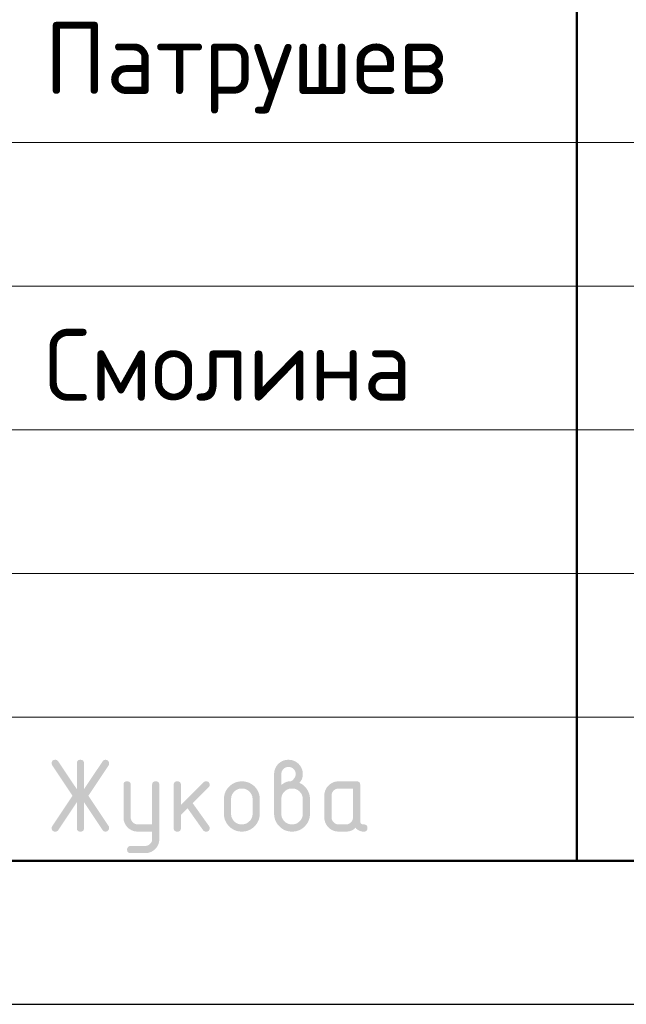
# Model space of a CAD drawing. Header units: millimetres. Extents: x 0 to 21000, y -5 to 14855.
# Tile 3 of 7: x 12530 to 13586, y 0 to 1714. Entities that reach past the tile are written whole.
import ezdxf

# ---------------------------------------------------------------- set-up
doc = ezdxf.new("R2010")
doc.units = ezdxf.units.MM
doc.layers.add('Standard', color=7, linetype='Continuous', lineweight=25)
doc.styles.add('ISOCPEUR', font='txt')

msp = doc.modelspace()

# ---------------------------------------------------------------- hatches: boundary and pattern name
at = {"layer": 'Standard', "linetype": 'Continuous', "lineweight": 25, "transparency": 33554687}
for points in [[(12629.3, 351.8), (12597, 303.4), (12596.5, 302.7), (12596, 302.2), (12595.4, 301.7), (12594.8, 301.3), (12594.1, 301), (12593.3, 300.8), (12592.6, 300.6), (12591.7, 300.6), (12590.9, 300.6), (12590.2, 300.7), (12589.6, 300.8), (12589, 301.1), (12588.4, 301.3), (12587.9, 301.6), (12587.5, 301.9), (12587.1, 302.3), (12586.7, 302.7), (12586.4, 303.2), (12586.1, 303.7), (12585.9, 304.3), (12585.7, 304.9), (12585.6, 305.6), (12585.5, 306.4), (12585.5, 307.2), (12585.5, 308), (12585.8, 308.8), (12586.1, 309.6), (12586.6, 310.4), (12621.7, 363.1), (12586.6, 415.8), (12586.1, 416.6), (12585.8, 417.4), (12585.5, 418.3), (12585.5, 419.1), (12585.5, 419.9), (12585.6, 420.6), (12585.7, 421.4), (12585.9, 422), (12586.1, 422.6), (12586.4, 423.1), (12586.7, 423.6), (12587.1, 424), (12587.5, 424.4), (12588, 424.7), (12588.5, 425), (12589, 425.2), (12589.6, 425.4), (12590.3, 425.5), (12591, 425.6), (12591.8, 425.6), (12592.6, 425.6), (12593.3, 425.5), (12594.1, 425.3), (12594.7, 424.9), (12595.4, 424.6), (12596, 424), (12596.5, 423.5), (12597, 422.8), (12629.3, 374.5), (12629.3, 419.4), (12629.3, 420.2), (12629.4, 420.9), (12629.5, 421.5), (12629.7, 422.1), (12629.9, 422.7), (12630.2, 423.2), (12630.4, 423.7), (12630.8, 424.1), (12631.2, 424.5), (12631.7, 424.8), (12632.2, 425.1), (12632.8, 425.3), (12633.4, 425.4), (12634.1, 425.5), (12634.7, 425.6), (12635.5, 425.6), (12636.3, 425.6), (12637, 425.5), (12637.7, 425.4), (12638.3, 425.3), (12638.9, 425.1), (12639.3, 424.8), (12639.8, 424.5), (12640.2, 424.1), (12640.6, 423.7), (12640.9, 423.2), (12641.2, 422.7), (12641.4, 422.1), (12641.6, 421.5), (12641.7, 420.9), (12641.8, 420.2), (12641.8, 419.4), (12641.8, 374.5), (12674.1, 422.8), (12674.5, 423.5), (12675.1, 424), (12675.7, 424.6), (12676.3, 424.9), (12677, 425.3), (12677.8, 425.5), (12678.5, 425.6), (12679.4, 425.6), (12680, 425.6), (12680.6, 425.5), (12681.2, 425.4), (12681.7, 425.2), (12682.3, 424.9), (12682.8, 424.6), (12683.3, 424.2), (12683.7, 423.7), (12684.2, 423.3), (12684.5, 422.8), (12684.9, 422.3), (12685.1, 421.7), (12685.3, 421.1), (12685.4, 420.5), (12685.5, 419.9), (12685.5, 419.3), (12685.5, 418.4), (12685.3, 417.5), (12685, 416.6), (12684.5, 415.8), (12649.4, 363.1), (12684.5, 310.4), (12685, 309.6), (12685.3, 308.7), (12685.5, 307.9), (12685.5, 307), (12685.5, 306.3), (12685.4, 305.7), (12685.3, 305.2), (12685.1, 304.6), (12684.9, 304), (12684.5, 303.5), (12684.2, 303), (12683.8, 302.5), (12683.3, 302.1), (12682.8, 301.7), (12682.4, 301.4), (12681.8, 301.1), (12681.3, 300.9), (12680.7, 300.8), (12680.1, 300.6), (12679.5, 300.6), (12678.6, 300.6), (12677.8, 300.8), (12677, 301), (12676.3, 301.3), (12675.6, 301.7), (12675.1, 302.2), (12674.5, 302.7), (12674.1, 303.4), (12641.8, 351.8), (12641.8, 306.9), (12641.8, 306.1), (12641.7, 305.4), (12641.6, 304.7), (12641.4, 304.2), (12641.2, 303.6), (12640.9, 303.1), (12640.6, 302.6), (12640.2, 302.2), (12639.8, 301.8), (12639.3, 301.5), (12638.9, 301.2), (12638.3, 301), (12637.7, 300.8), (12637, 300.7), (12636.3, 300.6), (12635.5, 300.6), (12634.7, 300.6), (12634.1, 300.7), (12633.4, 300.8), (12632.8, 301), (12632.2, 301.2), (12631.7, 301.5), (12631.2, 301.8), (12630.8, 302.2), (12630.4, 302.6), (12630.2, 303.1), (12629.9, 303.6), (12629.7, 304.2), (12629.5, 304.7), (12629.4, 305.4), (12629.3, 306.1), (12629.3, 306.9)], [(12760.4, 288), (12760.4, 300.6), (12735.5, 300.6), (12734.2, 300.6), (12732.9, 300.8), (12731.7, 300.9), (12730.4, 301.1), (12729.2, 301.3), (12728.1, 301.7), (12726.9, 302), (12725.8, 302.5), (12724.7, 302.9), (12723.7, 303.5), (12722.6, 304.1), (12721.6, 304.7), (12720.6, 305.4), (12719.6, 306.2), (12718.7, 307), (12717.8, 307.9), (12716.9, 308.8), (12716.1, 309.8), (12715.3, 310.8), (12714.6, 311.8), (12713.9, 312.8), (12713.4, 313.8), (12712.8, 314.9), (12712.4, 316), (12711.9, 317.1), (12711.6, 318.3), (12711.2, 319.4), (12711, 320.6), (12710.8, 321.8), (12710.7, 323.1), (12710.6, 324.3), (12710.6, 325.6), (12710.6, 381.8), (12710.6, 382.6), (12710.7, 383.3), (12710.7, 384), (12710.9, 384.6), (12711.1, 385.1), (12711.4, 385.6), (12711.7, 386.1), (12712.1, 386.5), (12712.5, 386.9), (12713, 387.2), (12713.5, 387.5), (12714.1, 387.7), (12714.7, 387.9), (12715.3, 388), (12716, 388.1), (12716.8, 388.1), (12717.6, 388.1), (12718.3, 388), (12719, 387.9), (12719.6, 387.7), (12720.1, 387.5), (12720.6, 387.2), (12721.1, 386.9), (12721.5, 386.5), (12721.9, 386.1), (12722.2, 385.6), (12722.5, 385.2), (12722.7, 384.6), (12722.9, 384), (12723, 383.3), (12723.1, 382.6), (12723.1, 381.8), (12723.1, 325.7), (12723.1, 324.4), (12723.3, 323.2), (12723.5, 322), (12724, 320.9), (12724.5, 319.8), (12725.1, 318.8), (12725.8, 317.8), (12726.8, 316.9), (12727.7, 315.9), (12728.7, 315.2), (12729.7, 314.5), (12730.8, 314.1), (12731.9, 313.6), (12733.1, 313.4), (12734.2, 313.2), (12735.5, 313.2), (12760.4, 313.2), (12760.4, 381.8), (12760.4, 382.6), (12760.5, 383.3), (12760.6, 384), (12760.8, 384.6), (12761, 385.2), (12761.3, 385.6), (12761.6, 386.1), (12762, 386.5), (12762.4, 386.9), (12762.9, 387.2), (12763.4, 387.5), (12763.9, 387.7), (12764.5, 387.9), (12765.2, 388), (12765.9, 388.1), (12766.7, 388.1), (12767.5, 388.1), (12768.1, 388), (12768.8, 387.9), (12769.4, 387.7), (12770, 387.5), (12770.5, 387.2), (12771, 386.9), (12771.4, 386.5), (12771.8, 386.1), (12772.1, 385.6), (12772.4, 385.1), (12772.5, 384.6), (12772.7, 384), (12772.8, 383.3), (12772.9, 382.6), (12772.9, 381.8), (12772.9, 288.2), (12772.9, 286.9), (12772.8, 285.6), (12772.7, 284.4), (12772.5, 283.2), (12772.3, 282), (12771.9, 280.8), (12771.6, 279.6), (12771.2, 278.5), (12770.7, 277.4), (12770.2, 276.4), (12769.6, 275.3), (12768.9, 274.3), (12768.3, 273.3), (12767.5, 272.3), (12766.7, 271.4), (12765.8, 270.5), (12764.9, 269.6), (12764, 268.8), (12763, 268), (12762, 267.3), (12761, 266.6), (12760, 266), (12759, 265.5), (12757.9, 265), (12756.8, 264.6), (12755.6, 264.2), (12754.5, 263.9), (12753.3, 263.6), (12752.1, 263.4), (12750.8, 263.3), (12749.6, 263.2), (12748.3, 263.2), (12723.1, 263.2), (12722.3, 263.2), (12721.6, 263.3), (12720.9, 263.4), (12720.3, 263.6), (12719.8, 263.8), (12719.3, 264.1), (12718.8, 264.4), (12718.4, 264.8), (12718, 265.1), (12717.7, 265.6), (12717.4, 266.1), (12717.2, 266.7), (12717, 267.3), (12716.9, 268), (12716.8, 268.7), (12716.8, 269.5), (12716.8, 270.1), (12716.9, 270.7), (12717.1, 271.2), (12717.3, 271.8), (12717.5, 272.3), (12717.9, 272.8), (12718.2, 273.3), (12718.7, 273.8), (12719.2, 274.3), (12719.7, 274.6), (12720.2, 275), (12720.8, 275.2), (12721.3, 275.5), (12721.9, 275.6), (12722.5, 275.7), (12723.1, 275.7), (12748, 275.7), (12749.3, 275.7), (12750.5, 275.9), (12751.7, 276.1), (12752.8, 276.6), (12753.9, 277), (12754.9, 277.7), (12755.9, 278.3), (12756.8, 279.2), (12757.7, 280.1), (12758.4, 281.1), (12759.1, 282), (12759.5, 283.2), (12760, 284.2), (12760.2, 285.5), (12760.4, 286.7)], [(12810.5, 347), (12849.8, 386.3), (12850.2, 386.7), (12850.7, 387.1), (12851.2, 387.4), (12851.8, 387.6), (12852.4, 387.9), (12853, 388), (12853.6, 388.1), (12854.2, 388.1), (12855, 388.1), (12855.7, 388), (12856.4, 387.9), (12857, 387.7), (12857.6, 387.5), (12858.1, 387.2), (12858.5, 386.9), (12858.9, 386.5), (12859.3, 386.1), (12859.6, 385.6), (12859.9, 385.1), (12860.1, 384.6), (12860.3, 384), (12860.4, 383.3), (12860.5, 382.6), (12860.5, 381.8), (12860.5, 381.2), (12860.4, 380.6), (12860.3, 380.1), (12860, 379.5), (12859.8, 379), (12859.4, 378.5), (12859.1, 378), (12858.6, 377.5), (12831.1, 350), (12859.3, 310.5), (12859.9, 309.6), (12860.2, 308.7), (12860.5, 307.8), (12860.5, 306.8), (12860.5, 306), (12860.4, 305.4), (12860.3, 304.7), (12860.1, 304.1), (12859.9, 303.5), (12859.6, 303), (12859.3, 302.6), (12858.9, 302.2), (12858.5, 301.8), (12858.1, 301.5), (12857.6, 301.2), (12857, 301), (12856.4, 300.8), (12855.7, 300.7), (12855, 300.6), (12854.2, 300.6), (12853.4, 300.6), (12852.7, 300.8), (12851.9, 301), (12851.3, 301.3), (12850.6, 301.6), (12850.1, 302.1), (12849.5, 302.6), (12849, 303.3), (12822.2, 341.1), (12810.5, 329.4), (12810.5, 306.9), (12810.5, 306.1), (12810.4, 305.4), (12810.3, 304.7), (12810.1, 304.2), (12809.9, 303.6), (12809.6, 303.1), (12809.3, 302.6), (12808.9, 302.2), (12808.6, 301.8), (12808.1, 301.5), (12807.6, 301.2), (12807, 301), (12806.4, 300.8), (12805.7, 300.7), (12805, 300.6), (12804.2, 300.6), (12803.5, 300.6), (12802.8, 300.7), (12802.1, 300.8), (12801.5, 301), (12800.9, 301.2), (12800.4, 301.5), (12799.9, 301.8), (12799.5, 302.2), (12799.2, 302.6), (12798.9, 303.1), (12798.6, 303.6), (12798.4, 304.2), (12798.2, 304.7), (12798.1, 305.4), (12798, 306.1), (12798, 306.9), (12798, 381.8), (12798, 382.6), (12798.1, 383.3), (12798.2, 384), (12798.4, 384.6), (12798.6, 385.1), (12798.9, 385.6), (12799.2, 386.1), (12799.5, 386.5), (12799.9, 386.9), (12800.4, 387.2), (12800.9, 387.5), (12801.5, 387.7), (12802.1, 387.9), (12802.8, 388), (12803.5, 388.1), (12804.2, 388.1), (12805, 388.1), (12805.7, 388), (12806.4, 387.9), (12807, 387.7), (12807.6, 387.5), (12808.1, 387.2), (12808.6, 386.9), (12808.9, 386.5), (12809.3, 386.1), (12809.6, 385.6), (12809.9, 385.1), (12810.1, 384.6), (12810.3, 384), (12810.4, 383.3), (12810.5, 382.6), (12810.5, 381.8)]]:
    msp.add_hatch(color=7, dxfattribs=at).paths.add_polyline_path(points, flags=16)
h = msp.add_hatch(color=7, dxfattribs=at)
h.paths.add_polyline_path([(12985.4, 381.9), (12987.4, 383.4), (12989.3, 384.6), (12991.2, 385.8), (12993, 386.6), (12994.8, 387.3), (12996.6, 387.7), (12998.3, 388.1), (12999.9, 388.1), (13000.9, 388.1), (13001.9, 388.4), (13002.8, 388.7), (13003.7, 389.2), (13004.6, 389.7), (13005.5, 390.6), (13006.3, 391.4), (13007.1, 392.5), (13007.9, 393.5), (13008.6, 394.5), (13009.2, 395.5), (13009.6, 396.5), (13010, 397.6), (13010.2, 398.6), (13010.4, 399.6), (13010.4, 400.6), (13010.4, 401.9), (13010.1, 403.2), (13009.9, 404.4), (13009.5, 405.5), (13009, 406.6), (13008.3, 407.6), (13007.7, 408.6), (13006.8, 409.5), (13005.9, 410.4), (13004.9, 411.1), (13003.9, 411.8), (13002.7, 412.2), (13001.6, 412.7), (13000.4, 412.9), (12999.2, 413.1), (12997.9, 413.1), (12996.6, 413.1), (12995.4, 412.9), (12994.2, 412.7), (12993, 412.2), (12991.9, 411.7), (12990.9, 411.1), (12989.9, 410.4), (12989, 409.5), (12988.1, 408.6), (12987.4, 407.5), (12986.7, 406.5), (12986.3, 405.4), (12985.8, 404.3), (12985.6, 403.1), (12985.4, 401.9), (12985.4, 400.6)])
h.paths.add_polyline_path([(13016.5, 385.6), (13018.7, 384.7), (13020.6, 383.5), (13022.5, 382.4), (13024.2, 380.9), (13025.9, 379.5), (13027.4, 377.8), (13028.9, 376.1), (13030.2, 374.1), (13031.4, 372.2), (13032.4, 370.1), (13033.3, 368), (13034, 365.9), (13034.6, 363.7), (13034.9, 361.5), (13035.2, 359.2), (13035.2, 356.9), (13035.2, 331.9), (13035.2, 330.3), (13035.1, 328.7), (13034.9, 327.1), (13034.7, 325.6), (13034.4, 324.1), (13033.9, 322.7), (13033.5, 321.2), (13032.9, 319.8), (13032.4, 318.4), (13031.7, 317.1), (13031, 315.8), (13030.1, 314.5), (13029.2, 313.3), (13028.2, 312.1), (13027.2, 310.9), (13026.1, 309.7), (13025, 308.6), (13023.8, 307.6), (13022.6, 306.6), (13021.3, 305.8), (13020, 304.9), (13018.7, 304.2), (13017.4, 303.5), (13016, 302.9), (13014.6, 302.3), (13013.2, 301.9), (13011.8, 301.5), (13010.3, 301.2), (13008.8, 300.9), (13007.2, 300.8), (13005.7, 300.6), (13004, 300.6), (13002.4, 300.6), (13000.8, 300.8), (12999.3, 300.9), (12997.8, 301.2), (12996.3, 301.5), (12994.8, 301.9), (12993.4, 302.4), (12992, 302.9), (12990.6, 303.5), (12989.3, 304.2), (12988, 304.9), (12986.7, 305.8), (12985.4, 306.6), (12984.2, 307.6), (12983.1, 308.6), (12981.9, 309.8), (12980.8, 310.9), (12979.8, 312.1), (12978.8, 313.3), (12977.9, 314.6), (12977.1, 315.9), (12976.4, 317.2), (12975.7, 318.5), (12975.1, 319.9), (12974.5, 321.3), (12974.1, 322.7), (12973.7, 324.1), (12973.4, 325.6), (12973.1, 327.1), (12973, 328.7), (12972.8, 330.3), (12972.8, 331.9), (12972.8, 400.6), (12972.8, 402), (12973, 403.2), (12973.1, 404.5), (12973.3, 405.7), (12973.5, 406.9), (12973.9, 408.1), (12974.2, 409.2), (12974.7, 410.3), (12975.1, 411.4), (12975.7, 412.5), (12976.3, 413.6), (12976.9, 414.6), (12977.6, 415.6), (12978.4, 416.5), (12979.2, 417.5), (12980.1, 418.4), (12981, 419.3), (12982, 420.1), (12982.9, 420.9), (12983.9, 421.6), (12985, 422.3), (12986, 422.8), (12987.1, 423.4), (12988.2, 423.8), (12989.3, 424.3), (12990.4, 424.6), (12991.6, 425), (12992.8, 425.2), (12994, 425.4), (12995.2, 425.5), (12996.5, 425.6), (12997.8, 425.6), (12999.1, 425.6), (13000.3, 425.5), (13001.6, 425.4), (13002.8, 425.2), (13004, 425), (13005.2, 424.6), (13006.3, 424.3), (13007.4, 423.8), (13008.6, 423.4), (13009.6, 422.8), (13010.7, 422.2), (13011.7, 421.5), (13012.7, 420.9), (13013.6, 420.1), (13014.6, 419.3), (13015.5, 418.4), (13016.4, 417.4), (13017.2, 416.5), (13018, 415.5), (13018.6, 414.5), (13019.3, 413.5), (13019.9, 412.4), (13020.4, 411.4), (13020.9, 410.3), (13021.3, 409.2), (13021.7, 408), (13022, 406.9), (13022.3, 405.7), (13022.5, 404.5), (13022.6, 403.2), (13022.7, 401.9), (13022.7, 400.6), (13022.7, 398.3), (13022.3, 396.1), (13021.9, 394), (13021.2, 392.1), (13020.4, 390.3), (13019.2, 388.6), (13018.1, 387)], flags=16)
h.paths.add_polyline_path([(13022.7, 331.9), (13022.7, 356.9), (13022.7, 358.8), (13022.4, 360.6), (13022, 362.4), (13021.3, 364.1), (13020.7, 365.8), (13019.7, 367.3), (13018.6, 368.8), (13017.3, 370.2), (13015.9, 371.5), (13014.4, 372.6), (13012.9, 373.6), (13011.3, 374.3), (13009.6, 375), (13007.8, 375.3), (13006, 375.6), (13004, 375.6), (13002.1, 375.6), (13000.3, 375.3), (12998.5, 375), (12996.8, 374.3), (12995.2, 373.6), (12993.6, 372.6), (12992.1, 371.5), (12990.8, 370.2), (12989.4, 368.8), (12988.4, 367.3), (12987.4, 365.8), (12986.7, 364.1), (12986, 362.4), (12985.7, 360.6), (12985.4, 358.8), (12985.4, 356.9), (12985.4, 331.9), (12985.4, 329.9), (12985.7, 328.1), (12986, 326.3), (12986.7, 324.7), (12987.4, 323), (12988.4, 321.5), (12989.4, 320), (12990.8, 318.6), (12992.1, 317.2), (12993.6, 316.2), (12995.2, 315.2), (12996.8, 314.5), (12998.5, 313.8), (13000.3, 313.5), (13002.1, 313.2), (13004, 313.2), (13006, 313.2), (13007.8, 313.5), (13009.6, 313.9), (13011.3, 314.5), (13012.9, 315.2), (13014.4, 316.3), (13015.9, 317.3), (13017.3, 318.7), (13018.6, 320), (13019.7, 321.5), (13020.7, 323.1), (13021.3, 324.7), (13022, 326.4), (13022.4, 328.2), (13022.7, 330)])
h = msp.add_hatch(color=7, dxfattribs=at)
h.paths.add_polyline_path([(12885.4, 331.9), (12885.4, 356.8), (12885.4, 358.5), (12885.6, 360), (12885.7, 361.6), (12886, 363.1), (12886.3, 364.6), (12886.7, 366), (12887.1, 367.5), (12887.7, 368.9), (12888.3, 370.2), (12889, 371.6), (12889.7, 372.9), (12890.5, 374.1), (12891.4, 375.4), (12892.4, 376.6), (12893.4, 377.8), (12894.5, 378.9), (12895.7, 380.1), (12896.9, 381.1), (12898.1, 382.1), (12899.3, 382.9), (12900.6, 383.8), (12901.9, 384.5), (12903.2, 385.2), (12904.6, 385.8), (12906, 386.4), (12907.4, 386.8), (12908.9, 387.2), (12910.4, 387.5), (12911.9, 387.8), (12913.4, 387.9), (12915, 388.1), (12916.6, 388.1), (12918.2, 388.1), (12919.8, 387.9), (12921.4, 387.8), (12922.9, 387.5), (12924.4, 387.2), (12925.9, 386.8), (12927.3, 386.4), (12928.7, 385.8), (12930.1, 385.3), (12931.4, 384.5), (12932.7, 383.8), (12934, 383), (12935.3, 382.1), (12936.5, 381.2), (12937.6, 380.2), (12938.8, 379), (12939.9, 377.9), (12940.9, 376.7), (12941.9, 375.5), (12942.7, 374.3), (12943.6, 373), (12944.3, 371.7), (12945, 370.4), (12945.5, 369), (12946.1, 367.6), (12946.5, 366.1), (12947, 364.7), (12947.2, 363.2), (12947.5, 361.7), (12947.7, 360.1), (12947.8, 358.5), (12947.8, 356.8), (12947.8, 331.9), (12947.8, 330.2), (12947.7, 328.7), (12947.5, 327.1), (12947.2, 325.6), (12946.9, 324.1), (12946.5, 322.7), (12946.1, 321.2), (12945.5, 319.9), (12944.9, 318.5), (12944.2, 317.2), (12943.5, 315.8), (12942.7, 314.6), (12941.8, 313.3), (12940.8, 312.1), (12939.8, 310.9), (12938.7, 309.8), (12937.5, 308.6), (12936.3, 307.6), (12935.1, 306.6), (12933.9, 305.8), (12932.6, 304.9), (12931.3, 304.2), (12930, 303.5), (12928.6, 302.9), (12927.2, 302.4), (12925.8, 301.9), (12924.3, 301.5), (12922.8, 301.2), (12921.3, 300.9), (12919.8, 300.8), (12918.2, 300.6), (12916.6, 300.6), (12915, 300.6), (12913.4, 300.8), (12911.9, 300.9), (12910.4, 301.2), (12908.9, 301.5), (12907.4, 301.9), (12906, 302.4), (12904.6, 302.9), (12903.2, 303.5), (12901.9, 304.2), (12900.6, 304.9), (12899.3, 305.8), (12898.1, 306.6), (12896.9, 307.6), (12895.7, 308.6), (12894.5, 309.8), (12893.4, 310.9), (12892.4, 312.1), (12891.4, 313.3), (12890.5, 314.6), (12889.7, 315.8), (12889, 317.2), (12888.3, 318.5), (12887.7, 319.9), (12887.1, 321.2), (12886.7, 322.7), (12886.3, 324.1), (12886, 325.6), (12885.7, 327.1), (12885.6, 328.7), (12885.4, 330.2)], flags=16)
h.paths.add_polyline_path([(12935.3, 331.9), (12935.3, 356.9), (12935.3, 358.8), (12934.9, 360.6), (12934.6, 362.4), (12933.9, 364.1), (12933.2, 365.8), (12932.2, 367.3), (12931.2, 368.8), (12929.8, 370.2), (12928.4, 371.5), (12926.9, 372.6), (12925.4, 373.6), (12923.8, 374.3), (12922.1, 375), (12920.3, 375.3), (12918.5, 375.6), (12916.6, 375.6), (12914.7, 375.6), (12912.9, 375.3), (12911.1, 375), (12909.4, 374.3), (12907.8, 373.6), (12906.3, 372.6), (12904.8, 371.5), (12903.4, 370.2), (12902, 368.8), (12901, 367.3), (12900, 365.8), (12899.3, 364.1), (12898.6, 362.4), (12898.3, 360.6), (12897.9, 358.8), (12897.9, 356.9), (12897.9, 331.9), (12897.9, 329.9), (12898.3, 328.1), (12898.6, 326.3), (12899.3, 324.7), (12900, 323), (12901, 321.5), (12902, 320), (12903.4, 318.6), (12904.7, 317.2), (12906.2, 316.2), (12907.7, 315.2), (12909.4, 314.5), (12911, 313.8), (12912.8, 313.5), (12914.7, 313.2), (12916.6, 313.2), (12918.5, 313.2), (12920.3, 313.5), (12922.1, 313.9), (12923.8, 314.5), (12925.4, 315.2), (12926.9, 316.3), (12928.4, 317.3), (12929.8, 318.7), (12931.2, 320), (12932.2, 321.5), (12933.2, 323.1), (12933.9, 324.7), (12934.6, 326.4), (12934.9, 328.2), (12935.3, 330)])
h = msp.add_hatch(color=7, dxfattribs=at)
h.paths.add_polyline_path([(13110.1, 375.5), (13085.2, 375.5), (13083.9, 375.5), (13082.7, 375.3), (13081.5, 375.1), (13080.4, 374.6), (13079.3, 374.2), (13078.3, 373.5), (13077.3, 372.8), (13076.4, 371.9), (13075.5, 371), (13074.8, 370), (13074.2, 369), (13073.7, 367.9), (13073.3, 366.8), (13073, 365.6), (13072.8, 364.4), (13072.8, 363.1), (13072.8, 325.6), (13072.8, 324.4), (13073, 323.2), (13073.3, 322), (13073.7, 320.9), (13074.2, 319.8), (13074.9, 318.8), (13075.6, 317.8), (13076.5, 316.9), (13077.4, 315.9), (13078.4, 315.2), (13079.4, 314.5), (13080.5, 314.1), (13081.6, 313.6), (13082.8, 313.4), (13084, 313.2), (13085.2, 313.2), (13097.7, 313.2), (13099, 313.2), (13100.2, 313.4), (13101.4, 313.6), (13102.5, 314.1), (13103.6, 314.5), (13104.6, 315.2), (13105.6, 315.9), (13106.5, 316.8), (13107.4, 317.7), (13108.1, 318.7), (13108.8, 319.7), (13109.2, 320.8), (13109.7, 321.9), (13109.9, 323.1), (13110.1, 324.3), (13110.1, 325.6)])
h.paths.add_polyline_path([(13135.2, 306.9), (13135.2, 306.1), (13135.1, 305.4), (13135, 304.7), (13134.8, 304.2), (13134.6, 303.6), (13134.3, 303.1), (13134, 302.6), (13133.6, 302.2), (13133.2, 301.8), (13132.7, 301.5), (13132.2, 301.2), (13131.6, 301), (13131.1, 300.8), (13130.4, 300.7), (13129.7, 300.6), (13128.9, 300.6), (13126.7, 300.6), (13124.7, 301.1), (13122.8, 301.5), (13121, 302.3), (13119.2, 303.1), (13117.6, 304.4), (13116, 305.6), (13114.6, 307.3), (13112.9, 305.6), (13111, 304.4), (13109.1, 303.1), (13106.9, 302.3), (13104.8, 301.5), (13102.5, 301.1), (13100.2, 300.6), (13097.7, 300.6), (13085.2, 300.6), (13083.9, 300.6), (13082.7, 300.8), (13081.4, 300.9), (13080.2, 301.1), (13079, 301.3), (13077.8, 301.7), (13076.7, 302), (13075.6, 302.5), (13074.4, 302.9), (13073.4, 303.5), (13072.3, 304), (13071.3, 304.7), (13070.3, 305.4), (13069.4, 306.2), (13068.4, 307), (13067.5, 307.9), (13066.6, 308.8), (13065.8, 309.7), (13065, 310.7), (13064.3, 311.7), (13063.7, 312.7), (13063.1, 313.8), (13062.5, 314.8), (13062.1, 315.9), (13061.6, 317), (13061.3, 318.2), (13061, 319.4), (13060.7, 320.6), (13060.5, 321.8), (13060.4, 323), (13060.3, 324.3), (13060.3, 325.6), (13060.3, 363.1), (13060.3, 364.4), (13060.4, 365.7), (13060.5, 366.9), (13060.7, 368.1), (13061, 369.4), (13061.3, 370.5), (13061.6, 371.7), (13062.1, 372.8), (13062.5, 373.9), (13063.1, 374.9), (13063.7, 376), (13064.3, 377), (13065, 378), (13065.8, 379), (13066.6, 379.9), (13067.5, 380.8), (13068.4, 381.7), (13069.4, 382.5), (13070.3, 383.3), (13071.3, 384), (13072.3, 384.7), (13073.4, 385.2), (13074.4, 385.8), (13075.6, 386.3), (13076.7, 386.7), (13077.8, 387.1), (13079, 387.4), (13080.2, 387.6), (13081.4, 387.8), (13082.7, 388), (13083.9, 388.1), (13085.2, 388.1), (13116.4, 388.1), (13117.2, 388.1), (13117.9, 388), (13118.6, 387.9), (13119.1, 387.7), (13119.7, 387.5), (13120.2, 387.2), (13120.7, 386.9), (13121.1, 386.5), (13121.5, 386.1), (13121.8, 385.6), (13122.1, 385.1), (13122.3, 384.6), (13122.5, 384), (13122.6, 383.3), (13122.7, 382.6), (13122.7, 381.8), (13122.7, 319.4), (13122.7, 318.6), (13122.8, 317.9), (13122.9, 317.2), (13123, 316.7), (13123.2, 316.1), (13123.5, 315.6), (13123.8, 315.1), (13124.2, 314.7), (13124.6, 314.3), (13125.1, 314), (13125.6, 313.7), (13126.2, 313.5), (13126.8, 313.3), (13127.4, 313.2), (13128.1, 313.1), (13128.9, 313.1), (13129.7, 313.1), (13130.4, 313), (13131.1, 312.9), (13131.6, 312.7), (13132.2, 312.5), (13132.7, 312.3), (13133.2, 312), (13133.6, 311.6), (13134, 311.2), (13134.3, 310.7), (13134.6, 310.2), (13134.8, 309.6), (13135, 309), (13135.1, 308.4), (13135.2, 307.7)], flags=16)

# ---------------------------------------------------------------- linework, layer by layer
at = {"layer": 'Standard', "color": 7, "linetype": 'Continuous', "lineweight": 50, "transparency": 33554687}
msp.add_line((13500, 250), (13500, 3000), dxfattribs=at)
at = {"layer": 'Standard', "color": 7, "linetype": 'Continuous', "lineweight": 13, "transparency": 33554687}
for p, q in [((11500, 1500), (14750, 1500)), ((11500, 1250), (14750, 1250)), ((11500, 1250), (14750, 1250)), ((11500, 1000), (14750, 1000)), ((11500, 1000), (14750, 1000)), ((11500, 750), (14750, 750)), ((11500, 500), (14750, 500))]:
    msp.add_line(p, q, dxfattribs=at)
at = {"layer": 'Standard', "color": 7, "linetype": 'Continuous', "lineweight": 25, "transparency": 33554687}
msp.add_line((11500, 250), (20750, 250), dxfattribs=at)
msp.add_line((11500, 250), (20750, 250), dxfattribs=at)
msp.add_line((11500, 250), (20750, 250), dxfattribs=at)
msp.add_lwpolyline([(0, 0), (21000, 0), (21000, 14850), (0, 14850), (0, 0)], close=True, dxfattribs=at)
msp.add_lwpolyline([(0, 0), (21000, 0), (21000, 14850), (0, 14850), (0, 0)], close=True, dxfattribs=at)
msp.add_lwpolyline([(0, 0), (21000, 0), (21000, 14850), (0, 14850), (0, 0)], close=True, dxfattribs=at)
at = {"layer": 'Standard', "color": 7, "linetype": 'Continuous', "lineweight": 50, "transparency": 33554687}
msp.add_lwpolyline([(1000, 14600), (20750, 14600), (20750, 250), (1000, 250), (1000, 14600)], close=True, dxfattribs=at)
at = {"layer": 'Standard', "color": 7, "linetype": 'Continuous', "lineweight": 25, "transparency": 33554687}
msp.add_lwpolyline([(20750, 3000), (11500, 3000), (11500, 250), (20750, 250), (20750, 3000)], dxfattribs=at)

# ---------------------------------------------------------------- texts
at = {"layer": 'Standard', "color": 7, "linetype": 'Continuous', "lineweight": 25, "transparency": 33554687, "char_height": 125, "attachment_point": 7, "style": 'ISOCPEUR'}
for s, insert, width in [('\\W0.97;Патрушев', (12573, 1550.6), 835.093), ('\\W0.96;Смолина', (12573, 1050.6), 697.161)]:
    msp.add_mtext(s, dxfattribs=dict(at, insert=insert, width=width))

doc.saveas('drawing.dxf')
